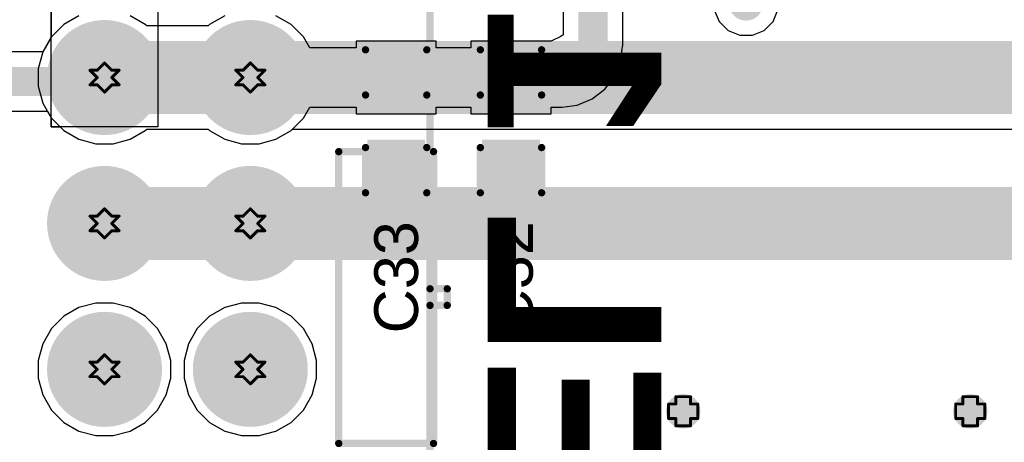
# Model space of a CAD drawing. Header units: inches. Extents: x -0.1 to 10.2, y 0 to 6.5.
# Tile 31 of 95: x 1.317 to 1.992, y 2.065 to 2.355. Entities that reach past the tile are written whole.
import ezdxf

# ---------------------------------------------------------------- set-up
doc = ezdxf.new("R2010")
doc.units = ezdxf.units.IN
doc.header["$MEASUREMENT"] = 0
for name, color, linetype in [('Bottom Layer', 5, 'Continuous'), ('Bottom Overlay', 54, 'Continuous'), ('Bottom Solder', 6, 'Continuous'), ('Drill Drawing', 1, 'Continuous'), ('Multi-Layer', 9, 'Continuous'), ('Pad Holes', 156, 'Continuous'), ('Top Layer', 1, 'Continuous'), ('Top Overlay', 2, 'Continuous'), ('Top Paste', 8, 'Continuous'), ('Top Solder', 216, 'Continuous'), ('Via Holes', 16, 'Continuous')]:
    doc.layers.add(name, color=color, linetype=linetype)
doc.styles.add('Arial', font='txt', dxfattribs={"height": 0.2})
doc.styles.add('Arial_Bold', font='txt', dxfattribs={"height": 0.2})

# ---------------------------------------------------------------- blocks, each defined once
blk = doc.blocks.new('X9555WV_2_12_6TV01_B_56')
at = {"layer": 'Bottom Layer'}
h = blk.add_hatch(color=5, dxfattribs=at)
edge = h.paths.add_edge_path()
edge.add_arc((-0.15, 0.05), 0.03543, 0, 360)
h = blk.add_hatch(color=5, dxfattribs=at)
edge = h.paths.add_edge_path()
edge.add_arc((-0.05, 0.05), 0.03543, 0, 360)
h = blk.add_hatch(color=5, dxfattribs=at)
edge = h.paths.add_edge_path()
edge.add_arc((0.05, 0.05), 0.03543, 0, 360)
h = blk.add_hatch(color=5, dxfattribs=at)
edge = h.paths.add_edge_path()
edge.add_arc((-0.15, -0.05), 0.03543, 0, 360)
h = blk.add_hatch(color=5, dxfattribs=at)
edge = h.paths.add_edge_path()
edge.add_arc((-0.05, -0.05), 0.03543, 0, 360)
h = blk.add_hatch(color=5, dxfattribs=at)
edge = h.paths.add_edge_path()
edge.add_arc((0.05, -0.05), 0.03543, 0, 360)
at = {"layer": 'Bottom Solder'}
h = blk.add_hatch(color=6, dxfattribs=at)
edge = h.paths.add_edge_path()
edge.add_arc((-0.15, 0.05), 0.03943, 0, 360)
h = blk.add_hatch(color=6, dxfattribs=at)
edge = h.paths.add_edge_path()
edge.add_arc((-0.05, 0.05), 0.03943, 0, 360)
h = blk.add_hatch(color=6, dxfattribs=at)
edge = h.paths.add_edge_path()
edge.add_arc((0.05, 0.05), 0.03943, 0, 360)
h = blk.add_hatch(color=6, dxfattribs=at)
edge = h.paths.add_edge_path()
edge.add_arc((-0.15, -0.05), 0.03943, 0, 360)
h = blk.add_hatch(color=6, dxfattribs=at)
edge = h.paths.add_edge_path()
edge.add_arc((-0.05, -0.05), 0.03943, 0, 360)
h = blk.add_hatch(color=6, dxfattribs=at)
edge = h.paths.add_edge_path()
edge.add_arc((0.05, -0.05), 0.03943, 0, 360)
at = {"layer": 'Multi-Layer'}
h = blk.add_hatch(color=9, dxfattribs=at)
edge = h.paths.add_edge_path()
edge.add_arc((-0.15, 0.05), 0.03543, 0, 360)
h = blk.add_hatch(color=9, dxfattribs=at)
edge = h.paths.add_edge_path()
edge.add_arc((-0.05, 0.05), 0.03543, 0, 360)
h = blk.add_hatch(color=9, dxfattribs=at)
edge = h.paths.add_edge_path()
edge.add_arc((0.05, 0.05), 0.03543, 0, 360)
h = blk.add_hatch(color=9, dxfattribs=at)
edge = h.paths.add_edge_path()
edge.add_arc((-0.15, -0.05), 0.03543, 0, 360)
h = blk.add_hatch(color=9, dxfattribs=at)
edge = h.paths.add_edge_path()
edge.add_arc((-0.05, -0.05), 0.03543, 0, 360)
h = blk.add_hatch(color=9, dxfattribs=at)
edge = h.paths.add_edge_path()
edge.add_arc((0.05, -0.05), 0.03543, 0, 360)
at = {"layer": 'Pad Holes'}
h = blk.add_hatch(color=7, dxfattribs=at)
edge = h.paths.add_edge_path()
edge.add_arc((-0.15, 0.05), 0.02165, 0, 360)
h = blk.add_hatch(color=7, dxfattribs=at)
edge = h.paths.add_edge_path()
edge.add_arc((-0.05, 0.05), 0.02165, 0, 360)
h = blk.add_hatch(color=7, dxfattribs=at)
edge = h.paths.add_edge_path()
edge.add_arc((0.05, 0.05), 0.02165, 0, 360)
h = blk.add_hatch(color=7, dxfattribs=at)
edge = h.paths.add_edge_path()
edge.add_arc((-0.15, -0.05), 0.02165, 0, 360)
h = blk.add_hatch(color=7, dxfattribs=at)
edge = h.paths.add_edge_path()
edge.add_arc((-0.05, -0.05), 0.02165, 0, 360)
h = blk.add_hatch(color=7, dxfattribs=at)
edge = h.paths.add_edge_path()
edge.add_arc((0.05, -0.05), 0.02165, 0, 360)
at = {"layer": 'Top Layer'}
h = blk.add_hatch(color=1, dxfattribs=at)
edge = h.paths.add_edge_path()
edge.add_arc((-0.15, 0.05), 0.03543, 0, 360)
h = blk.add_hatch(color=1, dxfattribs=at)
edge = h.paths.add_edge_path()
edge.add_arc((-0.05, 0.05), 0.03543, 0, 360)
h = blk.add_hatch(color=1, dxfattribs=at)
edge = h.paths.add_edge_path()
edge.add_arc((0.05, 0.05), 0.03543, 0, 360)
h = blk.add_hatch(color=1, dxfattribs=at)
edge = h.paths.add_edge_path()
edge.add_arc((-0.15, -0.05), 0.03543, 0, 360)
h = blk.add_hatch(color=1, dxfattribs=at)
edge = h.paths.add_edge_path()
edge.add_arc((-0.05, -0.05), 0.03543, 0, 360)
h = blk.add_hatch(color=1, dxfattribs=at)
edge = h.paths.add_edge_path()
edge.add_arc((0.05, -0.05), 0.03543, 0, 360)
at = {"layer": 'Top Solder'}
h = blk.add_hatch(color=216, dxfattribs=at)
edge = h.paths.add_edge_path()
edge.add_arc((-0.15, 0.05), 0.03943, 0, 360)
h = blk.add_hatch(color=216, dxfattribs=at)
edge = h.paths.add_edge_path()
edge.add_arc((-0.05, 0.05), 0.03943, 0, 360)
h = blk.add_hatch(color=216, dxfattribs=at)
edge = h.paths.add_edge_path()
edge.add_arc((0.05, 0.05), 0.03943, 0, 360)
h = blk.add_hatch(color=216, dxfattribs=at)
edge = h.paths.add_edge_path()
edge.add_arc((-0.15, -0.05), 0.03943, 0, 360)
h = blk.add_hatch(color=216, dxfattribs=at)
edge = h.paths.add_edge_path()
edge.add_arc((-0.05, -0.05), 0.03943, 0, 360)
h = blk.add_hatch(color=216, dxfattribs=at)
edge = h.paths.add_edge_path()
edge.add_arc((0.05, -0.05), 0.03943, 0, 360)
at = {"layer": 'Bottom Overlay', "const_width": 0.005}
for points in [[(-0.0052, 0.17323), (-0.0052, 0.18504)], [(0.00616, 0.18504), (-0.0052, 0.18504)], [(0.00616, 0.17323), (0.00616, 0.18504)], [(0.755, 0.17323), (-0.755, 0.17323)], [(0.1008, 0.17563), (-0.0992, 0.17563)], [(-0.0992, 0.11063), (-0.0992, 0.17563)], [(0.1008, 0.11063), (0.1008, 0.17563)], [(0.1008, 0.11063), (-0.0992, 0.11063)]]:
    blk.add_lwpolyline(points, dxfattribs=at)
at = {"layer": 'Bottom Overlay', "const_width": 0.0025}
for points in [[(-0.00645, 0.18504, 1), (-0.00395, 0.18504, 1)], [(-0.00645, 0.18504, 1), (-0.00395, 0.18504, 1)], [(0.00491, 0.18504, 1), (0.00741, 0.18504, 1)], [(0.00491, 0.18504, 1), (0.00741, 0.18504, 1)], [(-0.10045, 0.17563, 1), (-0.09795, 0.17563, 1)], [(-0.10045, 0.17563, 1), (-0.09795, 0.17563, 1)], [(-0.00645, 0.17323, 1), (-0.00395, 0.17323, 1)], [(0.00491, 0.17323, 1), (0.00741, 0.17323, 1)], [(0.09955, 0.17563, 1), (0.10205, 0.17563, 1)], [(0.09955, 0.17563, 1), (0.10205, 0.17563, 1)], [(-0.10045, 0.11063, 1), (-0.09795, 0.11063, 1)], [(-0.10045, 0.11063, 1), (-0.09795, 0.11063, 1)], [(0.09955, 0.11063, 1), (0.10205, 0.11063, 1)], [(0.09955, 0.11063, 1), (0.10205, 0.11063, 1)]]:
    blk.add_lwpolyline(points, format="xyb", close=True, dxfattribs=at)
blk = doc.blocks.new('C___0603_67')
at = {"layer": 'Top Layer'}
for points in [[(-0.015, 0.0175), (-0.015, -0.0175), (-0.045, -0.0175), (-0.045, 0.0175)], [(0.045, 0.0175), (0.045, -0.0175), (0.015, -0.0175), (0.015, 0.0175)]]:
    blk.add_hatch(color=1, dxfattribs=at).paths.add_polyline_path(points)
at = {"layer": 'Top Paste'}
for points in [[(-0.015, 0.0175), (-0.015, -0.0175), (-0.045, -0.0175), (-0.045, 0.0175)], [(0.045, 0.0175), (0.045, -0.0175), (0.015, -0.0175), (0.015, 0.0175)]]:
    blk.add_hatch(color=8, dxfattribs=at).paths.add_polyline_path(points)
at = {"layer": 'Top Solder'}
for points in [[(-0.01264, 0.01986), (-0.01264, -0.01986), (-0.04736, -0.01986), (-0.04736, 0.01986)], [(0.04736, 0.01986), (0.04736, -0.01986), (0.01264, -0.01986), (0.01264, 0.01986)]]:
    blk.add_hatch(color=216, dxfattribs=at).paths.add_polyline_path(points)
at = {"layer": 'Top Overlay', "const_width": 0.005}
for points in [[(-0.049, 0.021), (-0.049, -0.021)], [(-0.049, 0.021), (-0.018, 0.021)], [(0.018, 0.021), (0.049, 0.021)], [(0.049, 0.021), (0.049, -0.021)], [(-0.049, -0.021), (-0.018, -0.021)], [(0.018, -0.021), (0.049, -0.021)]]:
    blk.add_lwpolyline(points, dxfattribs=at)
at = {"layer": 'Top Overlay', "const_width": 0.0025}
for points in [[(-0.05025, 0.021, 1), (-0.04775, 0.021, 1)], [(-0.05025, 0.021, 1), (-0.04775, 0.021, 1)], [(-0.01925, 0.021, 1), (-0.01675, 0.021, 1)], [(0.01675, 0.021, 1), (0.01925, 0.021, 1)], [(0.04775, 0.021, 1), (0.05025, 0.021, 1)], [(0.04775, 0.021, 1), (0.05025, 0.021, 1)], [(-0.05025, -0.021, 1), (-0.04775, -0.021, 1)], [(-0.05025, -0.021, 1), (-0.04775, -0.021, 1)], [(-0.01925, -0.021, 1), (-0.01675, -0.021, 1)], [(0.01675, -0.021, 1), (0.01925, -0.021, 1)], [(0.04775, -0.021, 1), (0.05025, -0.021, 1)], [(0.04775, -0.021, 1), (0.05025, -0.021, 1)]]:
    blk.add_lwpolyline(points, format="xyb", close=True, dxfattribs=at)
blk = doc.blocks.new('C___0603_68')
at = {"layer": 'Top Layer'}
for points in [[(-0.015, 0.0175), (-0.015, -0.0175), (-0.045, -0.0175), (-0.045, 0.0175)], [(0.045, 0.0175), (0.045, -0.0175), (0.015, -0.0175), (0.015, 0.0175)]]:
    blk.add_hatch(color=1, dxfattribs=at).paths.add_polyline_path(points)
at = {"layer": 'Top Paste'}
for points in [[(-0.015, 0.0175), (-0.015, -0.0175), (-0.045, -0.0175), (-0.045, 0.0175)], [(0.045, 0.0175), (0.045, -0.0175), (0.015, -0.0175), (0.015, 0.0175)]]:
    blk.add_hatch(color=8, dxfattribs=at).paths.add_polyline_path(points)
at = {"layer": 'Top Solder'}
for points in [[(-0.01264, 0.01986), (-0.01264, -0.01986), (-0.04736, -0.01986), (-0.04736, 0.01986)], [(0.04736, 0.01986), (0.04736, -0.01986), (0.01264, -0.01986), (0.01264, 0.01986)]]:
    blk.add_hatch(color=216, dxfattribs=at).paths.add_polyline_path(points)
at = {"layer": 'Top Overlay', "const_width": 0.005}
for points in [[(-0.049, 0.021), (-0.049, -0.021)], [(-0.049, 0.021), (-0.018, 0.021)], [(0.018, 0.021), (0.049, 0.021)], [(0.049, 0.021), (0.049, -0.021)], [(-0.049, -0.021), (-0.018, -0.021)], [(0.018, -0.021), (0.049, -0.021)]]:
    blk.add_lwpolyline(points, dxfattribs=at)
at = {"layer": 'Top Overlay', "const_width": 0.0025}
for points in [[(-0.05025, 0.021, 1), (-0.04775, 0.021, 1)], [(-0.05025, 0.021, 1), (-0.04775, 0.021, 1)], [(-0.01925, 0.021, 1), (-0.01675, 0.021, 1)], [(0.01675, 0.021, 1), (0.01925, 0.021, 1)], [(0.04775, 0.021, 1), (0.05025, 0.021, 1)], [(0.04775, 0.021, 1), (0.05025, 0.021, 1)], [(-0.05025, -0.021, 1), (-0.04775, -0.021, 1)], [(-0.05025, -0.021, 1), (-0.04775, -0.021, 1)], [(-0.01925, -0.021, 1), (-0.01675, -0.021, 1)], [(0.01675, -0.021, 1), (0.01925, -0.021, 1)], [(0.04775, -0.021, 1), (0.05025, -0.021, 1)], [(0.04775, -0.021, 1), (0.05025, -0.021, 1)]]:
    blk.add_lwpolyline(points, format="xyb", close=True, dxfattribs=at)

msp = doc.modelspace()

# ---------------------------------------------------------------- hatches: boundary and pattern name
at = {"layer": 'Bottom Layer'}
h = msp.add_hatch(color=5, dxfattribs=at)
edge = h.paths.add_edge_path()
edge.add_arc((1.81476, 2.36614), 0.01181, 0, 360)
h = msp.add_hatch(color=5, dxfattribs=at)
edge = h.paths.add_edge_path()
edge.add_arc((1.77165, 2.08661), 0.01181, 0, 360)
h = msp.add_hatch(color=5, dxfattribs=at)
edge = h.paths.add_edge_path()
edge.add_arc((1.9685, 2.08661), 0.01181, 0, 360)
at = {"layer": 'Top Layer'}
h = msp.add_hatch(color=1, dxfattribs=at)
edge = h.paths.add_edge_path()
edge.add_arc((1.81476, 2.36614), 0.01181, 0, 360)
h = msp.add_hatch(color=1, dxfattribs=at)
edge = h.paths.add_edge_path()
edge.add_arc((1.77165, 2.08661), 0.01181, 0, 360)
h = msp.add_hatch(color=1, dxfattribs=at)
edge = h.paths.add_edge_path()
edge.add_arc((1.9685, 2.08661), 0.01181, 0, 360)
at = {"layer": 'Via Holes'}
h = msp.add_hatch(color=7, dxfattribs=at)
edge = h.paths.add_edge_path()
edge.add_arc((1.77165, 2.08661), 0.00591, 0, 360)
h = msp.add_hatch(color=7, dxfattribs=at)
edge = h.paths.add_edge_path()
edge.add_arc((1.9685, 2.08661), 0.00591, 0, 360)

# ---------------------------------------------------------------- linework, layer by layer
at = {"layer": 'Bottom Layer'}
for p, q in [((1.3383, 2.28162), (1.3383, 2.71535)), ((1.4113, 2.71535), (1.4113, 2.28162)), ((1.3383, 2.3877), (1.3383, 2.34301)), ((1.3383, 2.34301), (1.33246, 2.33289)), ((1.33246, 2.33289), (1.32937, 2.32134)), ((1.32937, 2.32134), (1.32937, 2.30937)), ((1.32937, 2.30937), (1.33246, 2.29782)), ((1.33246, 2.29782), (1.3383, 2.2877)), ((1.3383, 2.2877), (1.3383, 2.28162)), ((1.4113, 2.28162), (1.3383, 2.28162)), ((1.3383, 2.28162), (1.34429, 2.28162)), ((1.34429, 2.28162), (1.3469, 2.279)), ((1.3469, 2.279), (1.35726, 2.27302)), ((1.39234, 2.27302), (1.4027, 2.279)), ((1.4027, 2.279), (1.40375, 2.28005)), ((1.40375, 2.28005), (1.44585, 2.28005)), ((1.44585, 2.28005), (1.4469, 2.279)), ((1.4469, 2.279), (1.45726, 2.27302)), ((1.49234, 2.27302), (1.5027, 2.279)), ((1.5027, 2.279), (1.50375, 2.28005)), ((1.50375, 2.28005), (2.29073, 2.28005)), ((1.35726, 2.27302), (1.36882, 2.26992)), ((1.36882, 2.26992), (1.38078, 2.26992)), ((1.38078, 2.26992), (1.39234, 2.27302)), ((1.45726, 2.27302), (1.46882, 2.26992)), ((1.46882, 2.26992), (1.48078, 2.26992)), ((1.48078, 2.26992), (1.49234, 2.27302)), ((1.36882, 2.16079), (1.35726, 2.15769)), ((1.38078, 2.16079), (1.36882, 2.16079)), ((1.39234, 2.15769), (1.38078, 2.16079)), ((1.46882, 2.16079), (1.45726, 2.15769)), ((1.48078, 2.16079), (1.46882, 2.16079)), ((1.49234, 2.15769), (1.48078, 2.16079)), ((1.35726, 2.15769), (1.3469, 2.15171)), ((1.4027, 2.15171), (1.39234, 2.15769)), ((1.45726, 2.15769), (1.4469, 2.15171)), ((1.5027, 2.15171), (1.49234, 2.15769)), ((1.3469, 2.15171), (1.33844, 2.14325)), ((1.41116, 2.14325), (1.4027, 2.15171)), ((1.4469, 2.15171), (1.43844, 2.14325)), ((1.51116, 2.14325), (1.5027, 2.15171)), ((1.33844, 2.14325), (1.33246, 2.13289)), ((1.41714, 2.13289), (1.41116, 2.14325)), ((1.43844, 2.14325), (1.43246, 2.13289)), ((1.51714, 2.13289), (1.51116, 2.14325)), ((1.33246, 2.13289), (1.32937, 2.12134)), ((1.42023, 2.12134), (1.41714, 2.13289)), ((1.43246, 2.13289), (1.42937, 2.12134)), ((1.52023, 2.12134), (1.51714, 2.13289)), ((1.32937, 2.12134), (1.32937, 2.10937)), ((1.42023, 2.10937), (1.42023, 2.12134)), ((1.42937, 2.12134), (1.42937, 2.10937)), ((1.52023, 2.10937), (1.52023, 2.12134)), ((1.32937, 2.10937), (1.33246, 2.09782)), ((1.41714, 2.09782), (1.42023, 2.10937)), ((1.42937, 2.10937), (1.43246, 2.09782)), ((1.51714, 2.09782), (1.52023, 2.10937)), ((1.33246, 2.09782), (1.33844, 2.08746)), ((1.41116, 2.08746), (1.41714, 2.09782)), ((1.43246, 2.09782), (1.43844, 2.08746)), ((1.51116, 2.08746), (1.51714, 2.09782)), ((1.33844, 2.08746), (1.3469, 2.079)), ((1.4027, 2.079), (1.41116, 2.08746)), ((1.43844, 2.08746), (1.4469, 2.079)), ((1.5027, 2.079), (1.51116, 2.08746)), ((1.3469, 2.079), (1.35726, 2.07302)), ((1.35726, 2.07302), (1.36882, 2.06992)), ((1.38078, 2.06992), (1.39234, 2.07302)), ((1.39234, 2.07302), (1.4027, 2.079)), ((1.4469, 2.079), (1.45726, 2.07302)), ((1.45726, 2.07302), (1.46882, 2.06992)), ((1.48078, 2.06992), (1.49234, 2.07302)), ((1.49234, 2.07302), (1.5027, 2.079)), ((1.36882, 2.06992), (1.38078, 2.06992)), ((1.46882, 2.06992), (1.48078, 2.06992))]:
    msp.add_line(p, q, dxfattribs=at)
at = {"layer": 'Bottom Layer', "const_width": 0.05}
for points in [[(1.3748, 2.31535), (1.4748, 2.31535)], [(1.4748, 2.31535), (2.31968, 2.31535)], [(1.3748, 2.21535), (1.4748, 2.21535)], [(1.4748, 2.21535), (2.31968, 2.21535)]]:
    msp.add_lwpolyline(points, dxfattribs=at)
at = {"layer": 'Bottom Layer', "const_width": 0.025}
for points in [[(1.3623, 2.31535, 1), (1.3873, 2.31535, 1)], [(1.4623, 2.31535, 1), (1.4873, 2.31535, 1)], [(1.4623, 2.31535, 1), (1.4873, 2.31535, 1)], [(1.3623, 2.21535, 1), (1.3873, 2.21535, 1)], [(1.4623, 2.21535, 1), (1.4873, 2.21535, 1)], [(1.4623, 2.21535, 1), (1.4873, 2.21535, 1)]]:
    msp.add_lwpolyline(points, format="xyb", close=True, dxfattribs=at)
at = {"layer": 'Drill Drawing', "const_width": 0.002}
for points in [[(1.3698, 2.32035), (1.3748, 2.32535)], [(1.3748, 2.32535), (1.3798, 2.32035)], [(1.4698, 2.32035), (1.4748, 2.32535)], [(1.4748, 2.32535), (1.4798, 2.32035)], [(1.3648, 2.32035), (1.3698, 2.31535)], [(1.3648, 2.32035), (1.3698, 2.32035)], [(1.3648, 2.31035), (1.3698, 2.31535)], [(1.3798, 2.32035), (1.3848, 2.32035)], [(1.3798, 2.31535), (1.3848, 2.32035)], [(1.3798, 2.31535), (1.3848, 2.31035)], [(1.4648, 2.32035), (1.4698, 2.31535)], [(1.4648, 2.32035), (1.4698, 2.32035)], [(1.4648, 2.31035), (1.4698, 2.31535)], [(1.4798, 2.32035), (1.4848, 2.32035)], [(1.4798, 2.31535), (1.4848, 2.32035)], [(1.4798, 2.31535), (1.4848, 2.31035)], [(1.3648, 2.31035), (1.3698, 2.31035)], [(1.3698, 2.31035), (1.3748, 2.30535)], [(1.3748, 2.30535), (1.3798, 2.31035)], [(1.3798, 2.31035), (1.3848, 2.31035)], [(1.4648, 2.31035), (1.4698, 2.31035)], [(1.4698, 2.31035), (1.4748, 2.30535)], [(1.4748, 2.30535), (1.4798, 2.31035)], [(1.4798, 2.31035), (1.4848, 2.31035)], [(1.3698, 2.22035), (1.3748, 2.22535)], [(1.3748, 2.22535), (1.3798, 2.22035)], [(1.4698, 2.22035), (1.4748, 2.22535)], [(1.4748, 2.22535), (1.4798, 2.22035)], [(1.3648, 2.22035), (1.3698, 2.21535)], [(1.3648, 2.22035), (1.3698, 2.22035)], [(1.3648, 2.21035), (1.3698, 2.21535)], [(1.3798, 2.22035), (1.3848, 2.22035)], [(1.3798, 2.21535), (1.3848, 2.22035)], [(1.3798, 2.21535), (1.3848, 2.21035)], [(1.4648, 2.22035), (1.4698, 2.21535)], [(1.4648, 2.22035), (1.4698, 2.22035)], [(1.4648, 2.21035), (1.4698, 2.21535)], [(1.4798, 2.22035), (1.4848, 2.22035)], [(1.4798, 2.21535), (1.4848, 2.22035)], [(1.4798, 2.21535), (1.4848, 2.21035)], [(1.3648, 2.21035), (1.3698, 2.21035)], [(1.3698, 2.21035), (1.3748, 2.20535)], [(1.3748, 2.20535), (1.3798, 2.21035)], [(1.3798, 2.21035), (1.3848, 2.21035)], [(1.4648, 2.21035), (1.4698, 2.21035)], [(1.4698, 2.21035), (1.4748, 2.20535)], [(1.4748, 2.20535), (1.4798, 2.21035)], [(1.4798, 2.21035), (1.4848, 2.21035)], [(1.3648, 2.12035), (1.3698, 2.11535)], [(1.3648, 2.12035), (1.3698, 2.12035)], [(1.3698, 2.12035), (1.3748, 2.12535)], [(1.3748, 2.12535), (1.3798, 2.12035)], [(1.3798, 2.12035), (1.3848, 2.12035)], [(1.3798, 2.11535), (1.3848, 2.12035)], [(1.4648, 2.12035), (1.4698, 2.11535)], [(1.4648, 2.12035), (1.4698, 2.12035)], [(1.4698, 2.12035), (1.4748, 2.12535)], [(1.4748, 2.12535), (1.4798, 2.12035)], [(1.4798, 2.12035), (1.4848, 2.12035)], [(1.4798, 2.11535), (1.4848, 2.12035)], [(1.3648, 2.11035), (1.3698, 2.11535)], [(1.3798, 2.11535), (1.3848, 2.11035)], [(1.4648, 2.11035), (1.4698, 2.11535)], [(1.4798, 2.11535), (1.4848, 2.11035)], [(1.3648, 2.11035), (1.3698, 2.11035)], [(1.3698, 2.11035), (1.3748, 2.10535)], [(1.3748, 2.10535), (1.3798, 2.11035)], [(1.3798, 2.11035), (1.3848, 2.11035)], [(1.4648, 2.11035), (1.4698, 2.11035)], [(1.4698, 2.11035), (1.4748, 2.10535)], [(1.4748, 2.10535), (1.4798, 2.11035)], [(1.4798, 2.11035), (1.4848, 2.11035)], [(1.76665, 2.09161), (1.76665, 2.09661)], [(1.76665, 2.09661), (1.77665, 2.09661)], [(1.77665, 2.09161), (1.77665, 2.09661)], [(1.9635, 2.09161), (1.9635, 2.09661)], [(1.9635, 2.09661), (1.9735, 2.09661)], [(1.9735, 2.09161), (1.9735, 2.09661)], [(1.76165, 2.08161), (1.76165, 2.09161)], [(1.76165, 2.09161), (1.76665, 2.09161)], [(1.77665, 2.09161), (1.78165, 2.09161)], [(1.78165, 2.08161), (1.78165, 2.09161)], [(1.9585, 2.08161), (1.9585, 2.09161)], [(1.9585, 2.09161), (1.9635, 2.09161)], [(1.9735, 2.09161), (1.9785, 2.09161)], [(1.9785, 2.08161), (1.9785, 2.09161)], [(1.76165, 2.08161), (1.76665, 2.08161)], [(1.76665, 2.07661), (1.76665, 2.08161)], [(1.77665, 2.08161), (1.78165, 2.08161)], [(1.77665, 2.07661), (1.77665, 2.08161)], [(1.9585, 2.08161), (1.9635, 2.08161)], [(1.9635, 2.07661), (1.9635, 2.08161)], [(1.9735, 2.08161), (1.9785, 2.08161)], [(1.9735, 2.07661), (1.9735, 2.08161)], [(1.76665, 2.07661), (1.77665, 2.07661)], [(1.9635, 2.07661), (1.9735, 2.07661)]]:
    msp.add_lwpolyline(points, dxfattribs=at)
at = {"layer": 'Drill Drawing', "const_width": 0.001}
for points in [[(1.3743, 2.32535, 1), (1.3753, 2.32535, 1)], [(1.3743, 2.32535, 1), (1.3753, 2.32535, 1)], [(1.4743, 2.32535, 1), (1.4753, 2.32535, 1)], [(1.4743, 2.32535, 1), (1.4753, 2.32535, 1)], [(1.3643, 2.32035, 1), (1.3653, 2.32035, 1)], [(1.3643, 2.32035, 1), (1.3653, 2.32035, 1)], [(1.3693, 2.32035, 1), (1.3703, 2.32035, 1)], [(1.3693, 2.32035, 1), (1.3703, 2.32035, 1)], [(1.3693, 2.31535, 1), (1.3703, 2.31535, 1)], [(1.3693, 2.31535, 1), (1.3703, 2.31535, 1)], [(1.3793, 2.32035, 1), (1.3803, 2.32035, 1)], [(1.3793, 2.32035, 1), (1.3803, 2.32035, 1)], [(1.3793, 2.31535, 1), (1.3803, 2.31535, 1)], [(1.3793, 2.31535, 1), (1.3803, 2.31535, 1)], [(1.3843, 2.32035, 1), (1.3853, 2.32035, 1)], [(1.3843, 2.32035, 1), (1.3853, 2.32035, 1)], [(1.4643, 2.32035, 1), (1.4653, 2.32035, 1)], [(1.4643, 2.32035, 1), (1.4653, 2.32035, 1)], [(1.4693, 2.32035, 1), (1.4703, 2.32035, 1)], [(1.4693, 2.32035, 1), (1.4703, 2.32035, 1)], [(1.4693, 2.31535, 1), (1.4703, 2.31535, 1)], [(1.4693, 2.31535, 1), (1.4703, 2.31535, 1)], [(1.4793, 2.32035, 1), (1.4803, 2.32035, 1)], [(1.4793, 2.32035, 1), (1.4803, 2.32035, 1)], [(1.4793, 2.31535, 1), (1.4803, 2.31535, 1)], [(1.4793, 2.31535, 1), (1.4803, 2.31535, 1)], [(1.4843, 2.32035, 1), (1.4853, 2.32035, 1)], [(1.4843, 2.32035, 1), (1.4853, 2.32035, 1)], [(1.3643, 2.31035, 1), (1.3653, 2.31035, 1)], [(1.3643, 2.31035, 1), (1.3653, 2.31035, 1)], [(1.3693, 2.31035, 1), (1.3703, 2.31035, 1)], [(1.3693, 2.31035, 1), (1.3703, 2.31035, 1)], [(1.3793, 2.31035, 1), (1.3803, 2.31035, 1)], [(1.3793, 2.31035, 1), (1.3803, 2.31035, 1)], [(1.3843, 2.31035, 1), (1.3853, 2.31035, 1)], [(1.3843, 2.31035, 1), (1.3853, 2.31035, 1)], [(1.4643, 2.31035, 1), (1.4653, 2.31035, 1)], [(1.4643, 2.31035, 1), (1.4653, 2.31035, 1)], [(1.4693, 2.31035, 1), (1.4703, 2.31035, 1)], [(1.4693, 2.31035, 1), (1.4703, 2.31035, 1)], [(1.4793, 2.31035, 1), (1.4803, 2.31035, 1)], [(1.4793, 2.31035, 1), (1.4803, 2.31035, 1)], [(1.4843, 2.31035, 1), (1.4853, 2.31035, 1)], [(1.4843, 2.31035, 1), (1.4853, 2.31035, 1)], [(1.3743, 2.30535, 1), (1.3753, 2.30535, 1)], [(1.3743, 2.30535, 1), (1.3753, 2.30535, 1)], [(1.4743, 2.30535, 1), (1.4753, 2.30535, 1)], [(1.4743, 2.30535, 1), (1.4753, 2.30535, 1)], [(1.3743, 2.22535, 1), (1.3753, 2.22535, 1)], [(1.3743, 2.22535, 1), (1.3753, 2.22535, 1)], [(1.4743, 2.22535, 1), (1.4753, 2.22535, 1)], [(1.4743, 2.22535, 1), (1.4753, 2.22535, 1)], [(1.3643, 2.22035, 1), (1.3653, 2.22035, 1)], [(1.3643, 2.22035, 1), (1.3653, 2.22035, 1)], [(1.3693, 2.22035, 1), (1.3703, 2.22035, 1)], [(1.3693, 2.22035, 1), (1.3703, 2.22035, 1)], [(1.3693, 2.21535, 1), (1.3703, 2.21535, 1)], [(1.3693, 2.21535, 1), (1.3703, 2.21535, 1)], [(1.3793, 2.22035, 1), (1.3803, 2.22035, 1)], [(1.3793, 2.22035, 1), (1.3803, 2.22035, 1)], [(1.3793, 2.21535, 1), (1.3803, 2.21535, 1)], [(1.3793, 2.21535, 1), (1.3803, 2.21535, 1)], [(1.3843, 2.22035, 1), (1.3853, 2.22035, 1)], [(1.3843, 2.22035, 1), (1.3853, 2.22035, 1)], [(1.4643, 2.22035, 1), (1.4653, 2.22035, 1)], [(1.4643, 2.22035, 1), (1.4653, 2.22035, 1)], [(1.4693, 2.22035, 1), (1.4703, 2.22035, 1)], [(1.4693, 2.22035, 1), (1.4703, 2.22035, 1)], [(1.4693, 2.21535, 1), (1.4703, 2.21535, 1)], [(1.4693, 2.21535, 1), (1.4703, 2.21535, 1)], [(1.4793, 2.22035, 1), (1.4803, 2.22035, 1)], [(1.4793, 2.22035, 1), (1.4803, 2.22035, 1)], [(1.4793, 2.21535, 1), (1.4803, 2.21535, 1)], [(1.4793, 2.21535, 1), (1.4803, 2.21535, 1)], [(1.4843, 2.22035, 1), (1.4853, 2.22035, 1)], [(1.4843, 2.22035, 1), (1.4853, 2.22035, 1)], [(1.3643, 2.21035, 1), (1.3653, 2.21035, 1)], [(1.3643, 2.21035, 1), (1.3653, 2.21035, 1)], [(1.3693, 2.21035, 1), (1.3703, 2.21035, 1)], [(1.3693, 2.21035, 1), (1.3703, 2.21035, 1)], [(1.3793, 2.21035, 1), (1.3803, 2.21035, 1)], [(1.3793, 2.21035, 1), (1.3803, 2.21035, 1)], [(1.3843, 2.21035, 1), (1.3853, 2.21035, 1)], [(1.3843, 2.21035, 1), (1.3853, 2.21035, 1)], [(1.4643, 2.21035, 1), (1.4653, 2.21035, 1)], [(1.4643, 2.21035, 1), (1.4653, 2.21035, 1)], [(1.4693, 2.21035, 1), (1.4703, 2.21035, 1)], [(1.4693, 2.21035, 1), (1.4703, 2.21035, 1)], [(1.4793, 2.21035, 1), (1.4803, 2.21035, 1)], [(1.4793, 2.21035, 1), (1.4803, 2.21035, 1)], [(1.4843, 2.21035, 1), (1.4853, 2.21035, 1)], [(1.4843, 2.21035, 1), (1.4853, 2.21035, 1)], [(1.3743, 2.20535, 1), (1.3753, 2.20535, 1)], [(1.3743, 2.20535, 1), (1.3753, 2.20535, 1)], [(1.4743, 2.20535, 1), (1.4753, 2.20535, 1)], [(1.4743, 2.20535, 1), (1.4753, 2.20535, 1)], [(1.3643, 2.12035, 1), (1.3653, 2.12035, 1)], [(1.3643, 2.12035, 1), (1.3653, 2.12035, 1)], [(1.3693, 2.12035, 1), (1.3703, 2.12035, 1)], [(1.3693, 2.12035, 1), (1.3703, 2.12035, 1)], [(1.3743, 2.12535, 1), (1.3753, 2.12535, 1)], [(1.3743, 2.12535, 1), (1.3753, 2.12535, 1)], [(1.3793, 2.12035, 1), (1.3803, 2.12035, 1)], [(1.3793, 2.12035, 1), (1.3803, 2.12035, 1)], [(1.3843, 2.12035, 1), (1.3853, 2.12035, 1)], [(1.3843, 2.12035, 1), (1.3853, 2.12035, 1)], [(1.4643, 2.12035, 1), (1.4653, 2.12035, 1)], [(1.4643, 2.12035, 1), (1.4653, 2.12035, 1)], [(1.4693, 2.12035, 1), (1.4703, 2.12035, 1)], [(1.4693, 2.12035, 1), (1.4703, 2.12035, 1)], [(1.4743, 2.12535, 1), (1.4753, 2.12535, 1)], [(1.4743, 2.12535, 1), (1.4753, 2.12535, 1)], [(1.4793, 2.12035, 1), (1.4803, 2.12035, 1)], [(1.4793, 2.12035, 1), (1.4803, 2.12035, 1)], [(1.4843, 2.12035, 1), (1.4853, 2.12035, 1)], [(1.4843, 2.12035, 1), (1.4853, 2.12035, 1)], [(1.3693, 2.11535, 1), (1.3703, 2.11535, 1)], [(1.3693, 2.11535, 1), (1.3703, 2.11535, 1)], [(1.3793, 2.11535, 1), (1.3803, 2.11535, 1)], [(1.3793, 2.11535, 1), (1.3803, 2.11535, 1)], [(1.4693, 2.11535, 1), (1.4703, 2.11535, 1)], [(1.4693, 2.11535, 1), (1.4703, 2.11535, 1)], [(1.4793, 2.11535, 1), (1.4803, 2.11535, 1)], [(1.4793, 2.11535, 1), (1.4803, 2.11535, 1)], [(1.3643, 2.11035, 1), (1.3653, 2.11035, 1)], [(1.3643, 2.11035, 1), (1.3653, 2.11035, 1)], [(1.3693, 2.11035, 1), (1.3703, 2.11035, 1)], [(1.3693, 2.11035, 1), (1.3703, 2.11035, 1)], [(1.3793, 2.11035, 1), (1.3803, 2.11035, 1)], [(1.3793, 2.11035, 1), (1.3803, 2.11035, 1)], [(1.3843, 2.11035, 1), (1.3853, 2.11035, 1)], [(1.3843, 2.11035, 1), (1.3853, 2.11035, 1)], [(1.4643, 2.11035, 1), (1.4653, 2.11035, 1)], [(1.4643, 2.11035, 1), (1.4653, 2.11035, 1)], [(1.4693, 2.11035, 1), (1.4703, 2.11035, 1)], [(1.4693, 2.11035, 1), (1.4703, 2.11035, 1)], [(1.4793, 2.11035, 1), (1.4803, 2.11035, 1)], [(1.4793, 2.11035, 1), (1.4803, 2.11035, 1)], [(1.4843, 2.11035, 1), (1.4853, 2.11035, 1)], [(1.4843, 2.11035, 1), (1.4853, 2.11035, 1)], [(1.3743, 2.10535, 1), (1.3753, 2.10535, 1)], [(1.3743, 2.10535, 1), (1.3753, 2.10535, 1)], [(1.4743, 2.10535, 1), (1.4753, 2.10535, 1)], [(1.4743, 2.10535, 1), (1.4753, 2.10535, 1)], [(1.76615, 2.09661, 1), (1.76715, 2.09661, 1)], [(1.76615, 2.09661, 1), (1.76715, 2.09661, 1)], [(1.77615, 2.09661, 1), (1.77715, 2.09661, 1)], [(1.77615, 2.09661, 1), (1.77715, 2.09661, 1)], [(1.963, 2.09661, 1), (1.964, 2.09661, 1)], [(1.963, 2.09661, 1), (1.964, 2.09661, 1)], [(1.973, 2.09661, 1), (1.974, 2.09661, 1)], [(1.973, 2.09661, 1), (1.974, 2.09661, 1)], [(1.76115, 2.09161, 1), (1.76215, 2.09161, 1)], [(1.76115, 2.09161, 1), (1.76215, 2.09161, 1)], [(1.76615, 2.09161, 1), (1.76715, 2.09161, 1)], [(1.76615, 2.09161, 1), (1.76715, 2.09161, 1)], [(1.77615, 2.09161, 1), (1.77715, 2.09161, 1)], [(1.77615, 2.09161, 1), (1.77715, 2.09161, 1)], [(1.78115, 2.09161, 1), (1.78215, 2.09161, 1)], [(1.78115, 2.09161, 1), (1.78215, 2.09161, 1)], [(1.958, 2.09161, 1), (1.959, 2.09161, 1)], [(1.958, 2.09161, 1), (1.959, 2.09161, 1)], [(1.963, 2.09161, 1), (1.964, 2.09161, 1)], [(1.963, 2.09161, 1), (1.964, 2.09161, 1)], [(1.973, 2.09161, 1), (1.974, 2.09161, 1)], [(1.973, 2.09161, 1), (1.974, 2.09161, 1)], [(1.978, 2.09161, 1), (1.979, 2.09161, 1)], [(1.978, 2.09161, 1), (1.979, 2.09161, 1)], [(1.76115, 2.08161, 1), (1.76215, 2.08161, 1)], [(1.76115, 2.08161, 1), (1.76215, 2.08161, 1)], [(1.76615, 2.08161, 1), (1.76715, 2.08161, 1)], [(1.76615, 2.08161, 1), (1.76715, 2.08161, 1)], [(1.77615, 2.08161, 1), (1.77715, 2.08161, 1)], [(1.77615, 2.08161, 1), (1.77715, 2.08161, 1)], [(1.78115, 2.08161, 1), (1.78215, 2.08161, 1)], [(1.78115, 2.08161, 1), (1.78215, 2.08161, 1)], [(1.958, 2.08161, 1), (1.959, 2.08161, 1)], [(1.958, 2.08161, 1), (1.959, 2.08161, 1)], [(1.963, 2.08161, 1), (1.964, 2.08161, 1)], [(1.963, 2.08161, 1), (1.964, 2.08161, 1)], [(1.973, 2.08161, 1), (1.974, 2.08161, 1)], [(1.973, 2.08161, 1), (1.974, 2.08161, 1)], [(1.978, 2.08161, 1), (1.979, 2.08161, 1)], [(1.978, 2.08161, 1), (1.979, 2.08161, 1)], [(1.76615, 2.07661, 1), (1.76715, 2.07661, 1)], [(1.76615, 2.07661, 1), (1.76715, 2.07661, 1)], [(1.77615, 2.07661, 1), (1.77715, 2.07661, 1)], [(1.77615, 2.07661, 1), (1.77715, 2.07661, 1)], [(1.963, 2.07661, 1), (1.964, 2.07661, 1)], [(1.963, 2.07661, 1), (1.964, 2.07661, 1)], [(1.973, 2.07661, 1), (1.974, 2.07661, 1)], [(1.973, 2.07661, 1), (1.974, 2.07661, 1)]]:
    msp.add_lwpolyline(points, format="xyb", close=True, dxfattribs=at)
at = {"layer": 'Top Layer'}
for p, q in [((1.68937, 2.59061), (1.68937, 2.34455)), ((1.73016, 2.33703), (1.73016, 2.59061)), ((1.35726, 2.35769), (1.3469, 2.35171)), ((1.4027, 2.35171), (1.39234, 2.35769)), ((1.45726, 2.35769), (1.4469, 2.35171)), ((1.5027, 2.35171), (1.49234, 2.35769)), ((1.79295, 2.3618), (1.79627, 2.35379)), ((1.83325, 2.35379), (1.83657, 2.3618)), ((1.3469, 2.35171), (1.33844, 2.34325)), ((1.40375, 2.35066), (1.4027, 2.35171)), ((1.44585, 2.35066), (1.40375, 2.35066)), ((1.4469, 2.35171), (1.44585, 2.35066)), ((1.51116, 2.34325), (1.5027, 2.35171)), ((1.79627, 2.35379), (1.80241, 2.34765)), ((1.82712, 2.34765), (1.83325, 2.35379)), ((1.33844, 2.34325), (1.33252, 2.33299)), ((1.51549, 2.33575), (1.51116, 2.34325)), ((1.68776, 2.34344), (1.68104, 2.34035)), ((1.68937, 2.34455), (1.68776, 2.34344)), ((1.80241, 2.34765), (1.81042, 2.34433)), ((1.81042, 2.34433), (1.8191, 2.34433)), ((1.8191, 2.34433), (1.82712, 2.34765)), ((1.6023, 2.34035), (1.5473, 2.34035)), ((1.5473, 2.34035), (1.5473, 2.33575)), ((1.6023, 2.33575), (1.6023, 2.34035)), ((1.68104, 2.34035), (1.62604, 2.34035)), ((1.62604, 2.34035), (1.62604, 2.33575)), ((1.72869, 2.32615), (1.73006, 2.33655)), ((1.73006, 2.33655), (1.73016, 2.33703)), ((1.33252, 2.33299), (1.15093, 2.33299)), ((1.5473, 2.33575), (1.51549, 2.33575)), ((1.62604, 2.33575), (1.6023, 2.33575)), ((1.72449, 2.31601), (1.72869, 2.32615)), ((1.71781, 2.30731), (1.72449, 2.31601)), ((1.70911, 2.30063), (1.71781, 2.30731)), ((1.68857, 2.29506), (1.69897, 2.29643)), ((1.69897, 2.29643), (1.70911, 2.30063)), ((1.15093, 2.29221), (1.3357, 2.29221)), ((1.3357, 2.29221), (1.33844, 2.28746)), ((1.51116, 2.28746), (1.51549, 2.29496)), ((1.51549, 2.29496), (1.5473, 2.29496)), ((1.5473, 2.29496), (1.5473, 2.29035)), ((1.5473, 2.29035), (1.6023, 2.29035)), ((1.6023, 2.29035), (1.6023, 2.29496)), ((1.6023, 2.29496), (1.62604, 2.29496)), ((1.62604, 2.29496), (1.62604, 2.29035)), ((1.62604, 2.29035), (1.68104, 2.29035)), ((1.68104, 2.29035), (1.68104, 2.29496)), ((1.68104, 2.29496), (1.68809, 2.29496)), ((1.68809, 2.29496), (1.68857, 2.29506)), ((1.33844, 2.28746), (1.3469, 2.279)), ((1.5027, 2.279), (1.51116, 2.28746)), ((1.3469, 2.279), (1.35726, 2.27302)), ((1.39234, 2.27302), (1.4027, 2.279)), ((1.4027, 2.279), (1.40375, 2.28005)), ((1.40375, 2.28005), (1.44585, 2.28005)), ((1.44585, 2.28005), (1.4469, 2.279)), ((1.4469, 2.279), (1.45726, 2.27302)), ((1.49234, 2.27302), (1.5027, 2.279)), ((1.35726, 2.27302), (1.36882, 2.26992)), ((1.36882, 2.26992), (1.38078, 2.26992)), ((1.38078, 2.26992), (1.39234, 2.27302)), ((1.45726, 2.27302), (1.46882, 2.26992)), ((1.46882, 2.26992), (1.48078, 2.26992)), ((1.48078, 2.26992), (1.49234, 2.27302)), ((1.36882, 2.16079), (1.35726, 2.15769)), ((1.38078, 2.16079), (1.36882, 2.16079)), ((1.39234, 2.15769), (1.38078, 2.16079)), ((1.46882, 2.16079), (1.45726, 2.15769)), ((1.48078, 2.16079), (1.46882, 2.16079)), ((1.49234, 2.15769), (1.48078, 2.16079)), ((1.35726, 2.15769), (1.3469, 2.15171)), ((1.4027, 2.15171), (1.39234, 2.15769)), ((1.45726, 2.15769), (1.4469, 2.15171)), ((1.5027, 2.15171), (1.49234, 2.15769)), ((1.3469, 2.15171), (1.33844, 2.14325)), ((1.41116, 2.14325), (1.4027, 2.15171)), ((1.4469, 2.15171), (1.43844, 2.14325)), ((1.51116, 2.14325), (1.5027, 2.15171)), ((1.33844, 2.14325), (1.33246, 2.13289)), ((1.41714, 2.13289), (1.41116, 2.14325)), ((1.43844, 2.14325), (1.43246, 2.13289)), ((1.51714, 2.13289), (1.51116, 2.14325)), ((1.33246, 2.13289), (1.32937, 2.12134)), ((1.42023, 2.12134), (1.41714, 2.13289)), ((1.43246, 2.13289), (1.42937, 2.12134)), ((1.52023, 2.12134), (1.51714, 2.13289)), ((1.32937, 2.12134), (1.32937, 2.10937)), ((1.42023, 2.10937), (1.42023, 2.12134)), ((1.42937, 2.12134), (1.42937, 2.10937)), ((1.52023, 2.10937), (1.52023, 2.12134)), ((1.32937, 2.10937), (1.33246, 2.09782)), ((1.41714, 2.09782), (1.42023, 2.10937)), ((1.42937, 2.10937), (1.43246, 2.09782)), ((1.51714, 2.09782), (1.52023, 2.10937)), ((1.33246, 2.09782), (1.33844, 2.08746)), ((1.41116, 2.08746), (1.41714, 2.09782)), ((1.43246, 2.09782), (1.43844, 2.08746)), ((1.51116, 2.08746), (1.51714, 2.09782)), ((1.33844, 2.08746), (1.3469, 2.079)), ((1.4027, 2.079), (1.41116, 2.08746)), ((1.43844, 2.08746), (1.4469, 2.079)), ((1.5027, 2.079), (1.51116, 2.08746)), ((1.3469, 2.079), (1.35726, 2.07302)), ((1.35726, 2.07302), (1.36882, 2.06992)), ((1.38078, 2.06992), (1.39234, 2.07302)), ((1.39234, 2.07302), (1.4027, 2.079)), ((1.4469, 2.079), (1.45726, 2.07302)), ((1.45726, 2.07302), (1.46882, 2.06992)), ((1.48078, 2.06992), (1.49234, 2.07302)), ((1.49234, 2.07302), (1.5027, 2.079)), ((1.36882, 2.06992), (1.38078, 2.06992)), ((1.46882, 2.06992), (1.48078, 2.06992))]:
    msp.add_line(p, q, dxfattribs=at)
for points, const_width in [([(1.70976, 2.33703), (1.70976, 2.61811)], 0.02), ([(1.3748, 2.31535), (1.4748, 2.31535)], 0.05), ([(1.4748, 2.31535), (1.5748, 2.31535)], 0.02), ([(1.5748, 2.31535), (1.65354, 2.31535)], 0.02), ([(1.65354, 2.31535), (1.68809, 2.31535)], 0.02), ([(1.15093, 2.3126), (1.3748, 2.3126)], 0.02)]:
    msp.add_lwpolyline(points, dxfattribs=dict(at, const_width=const_width))
at = {"layer": 'Top Layer', "const_width": 0.02}
msp.add_lwpolyline([(1.70976, 2.33703, -0.414214), (1.68809, 2.31535)], format="xyb", dxfattribs=at)
at = {"layer": 'Top Layer'}
for points, const_width in [([(1.70476, 2.33703, 1), (1.71476, 2.33703, 1)], 0.01), ([(1.70476, 2.33703, 1), (1.71476, 2.33703, 1)], 0.01), ([(1.3623, 2.31535, 1), (1.3873, 2.31535, 1)], 0.025), ([(1.4623, 2.31535, 1), (1.4873, 2.31535, 1)], 0.025), ([(1.4698, 2.31535, 1), (1.4798, 2.31535, 1)], 0.01), ([(1.5698, 2.31535, 1), (1.5798, 2.31535, 1)], 0.01), ([(1.5698, 2.31535, 1), (1.5798, 2.31535, 1)], 0.01), ([(1.64854, 2.31535, 1), (1.65854, 2.31535, 1)], 0.01), ([(1.64854, 2.31535, 1), (1.65854, 2.31535, 1)], 0.01), ([(1.68309, 2.31535, 1), (1.69309, 2.31535, 1)], 0.01), ([(1.68309, 2.31535, 1), (1.69309, 2.31535, 1)], 0.01), ([(1.3698, 2.3126, 1), (1.3798, 2.3126, 1)], 0.01)]:
    msp.add_lwpolyline(points, format="xyb", close=True, dxfattribs=dict(at, const_width=const_width))

# ---------------------------------------------------------------- block references
for name, p, rotation in [('X9555WV_2_12_6TV01_B_56', (1.4248, 2.16535), 270), ('C___0603_67', (1.5748, 2.28535), 90), ('C___0603_68', (1.65354, 2.28535), 90)]:
    msp.add_blockref(name, p, dxfattribs=dict(rotation=rotation))

# ---------------------------------------------------------------- texts
at = {"layer": 'Bottom Overlay', "style": 'Arial_Bold', "text_generation_flag": 2}
msp.add_text('CHANNEL 1 2 3', height=0.119, rotation=270, dxfattribs=at).set_placement((1.63763, 1.41188))
at = {"layer": 'Top Overlay', "style": 'Arial'}
for s, p in [('C33', (1.5898, 2.14)), ('C32', (1.66854, 2.14))]:
    msp.add_text(s, height=0.03, rotation=90, dxfattribs=at).set_placement(p)

doc.saveas('drawing.dxf')
